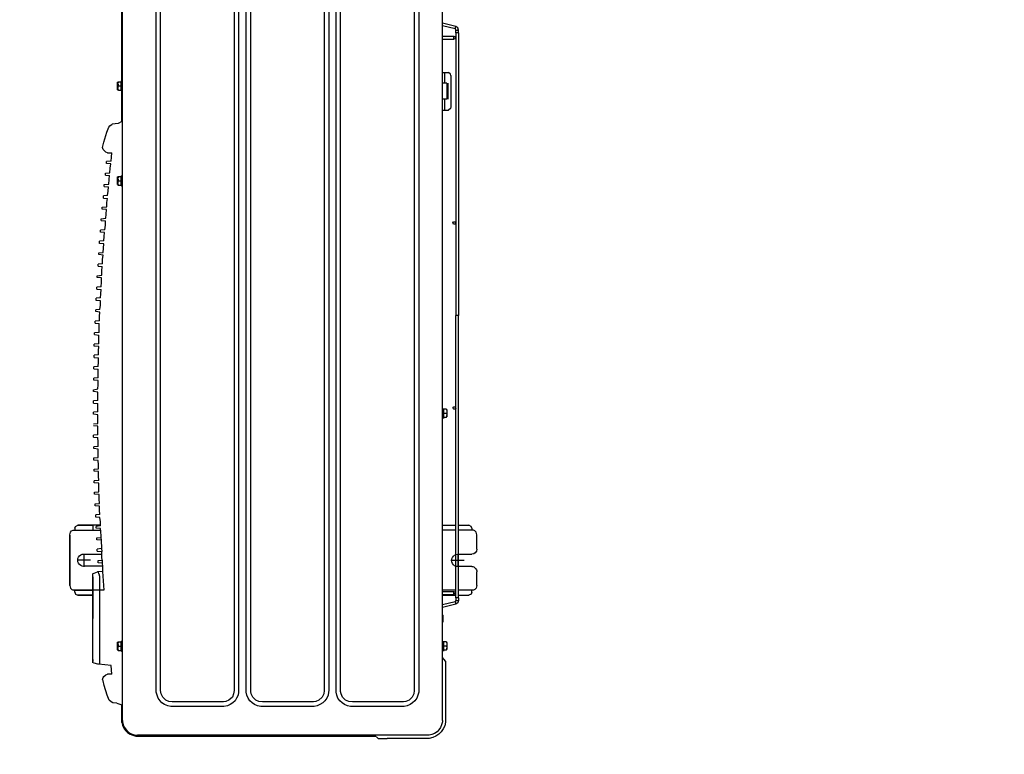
# Model space of a CAD drawing. Header units: millimetres. Extents: x 294088 to 335272, y 35511 to 100072.
# Tile 4 of 7: x 307582 to 308479, y 50125 to 50794. Entities that reach past the tile are written whole.
import ezdxf
from ezdxf import colors
from ezdxf.entities.mleader import LeaderData, LeaderLine
from ezdxf.math import Vec2, Vec3

# ---------------------------------------------------------------- set-up
doc = ezdxf.new("R2010")
doc.units = ezdxf.units.MM
doc.layers.add('__B_OPIS', color=10, linetype='Continuous', lineweight=25)
doc.layers.add('_B_OPIS', color=221, linetype='Continuous', lineweight=25)
doc.layers.add('P', color=7, linetype='Continuous')
doc.styles.add('STYL1', font='SIMPLEX.SHX', dxfattribs={"width": 0.8})

# ---------------------------------------------------------------- blocks, each defined once
blk = doc.blocks.new('_None')
blk = doc.blocks.new('jz.')
at = {"layer": 'P'}
for p, q in [((26283.15579963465, 26886.92100250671), (26283.07988066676, 26886.76700115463)), ((26283.2707609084, 26887.03596040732), (26283.15579963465, 26886.92100250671)), ((26283.53972407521, 26887.11187316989), (26283.2707609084, 26887.03596040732)), ((26283.53972407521, 26887.11187316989), (26284.9351724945, 26887.11185269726)), ((26287.18731415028, 26887.11181965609), (26288.62614354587, 26887.11179854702)), ((26288.62614354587, 26887.11179854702), (26288.89510448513, 26887.03587789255)), ((26288.89510448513, 26887.03587789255), (26289.01006238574, 26886.9209166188)), ((26289.01006238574, 26886.9209166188), (26289.08597683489, 26886.76691303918)), ((26282.58314659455, 26885.27470285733), (26282.58316174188, 26886.30717009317)), ((26282.69812470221, 26886.53708758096), (26282.58316174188, 26886.30717009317)), ((26282.88900214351, 26886.61517053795), (26282.69812470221, 26886.53708758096)), ((26282.88900214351, 26886.61517053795), (26283.07987843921, 26886.6151677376)), ((26283.07988066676, 26886.76700115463), (26283.07985877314, 26885.27469557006)), ((26285.44739499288, 26886.59961516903), (26285.44737442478, 26885.19765960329)), ((26286.0623092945, 26885.84728070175), (26286.06229023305, 26884.54802046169)), ((26286.67505605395, 26885.19764159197), (26286.67507662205, 26886.59959715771)), ((26289.08597683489, 26886.76691303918), (26289.08595494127, 26885.27460745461)), ((26289.27685090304, 26886.6150768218), (26289.08597460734, 26886.61507962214)), ((26289.27685090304, 26886.6150768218), (26289.46772605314, 26886.53698826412)), ((26289.46772605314, 26886.53698826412), (26289.58268226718, 26886.30706740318)), ((26289.58266711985, 26885.27460016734), (26289.58268226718, 26886.30706740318)), ((26281.70250882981, 26885.00575372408), (26281.35761043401, 26883.66745566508)), ((26281.93025784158, 26884.92983367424), (26281.62440343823, 26883.66745175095)), ((26281.82405230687, 26885.21566629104), (26281.70250882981, 26885.00575372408)), ((26281.93025784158, 26884.92983367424), (26281.70250882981, 26885.00575372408)), ((26282.04522248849, 26885.27471074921), (26281.82405230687, 26885.21566629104)), ((26281.93025784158, 26884.92983367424), (26282.04521854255, 26885.00574869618)), ((26282.04521854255, 26885.00574869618), (26282.04522248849, 26885.27471074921)), ((26282.31418059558, 26885.00574475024), (26282.04521854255, 26885.00574869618)), ((26282.31418454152, 26885.27470680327), (26282.04522248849, 26885.27471074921)), ((26282.31418454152, 26885.27470680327), (26282.31418059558, 26885.00574475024)), ((26282.31418059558, 26885.00574475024), (26282.81089277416, 26885.00573746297)), ((26282.31418454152, 26885.27470680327), (26310.54869296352, 26885.27429257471)), ((26282.58312301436, 26883.66743768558), (26282.58314264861, 26885.0057408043)), ((26282.81089277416, 26885.00573746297), (26310.54868901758, 26885.00533052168)), ((26283.0798548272, 26885.00573351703), (26283.07983519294, 26883.66743039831)), ((26286.71301442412, 26885.19872555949), (26285.41375418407, 26885.19874462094)), ((26289.08595099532, 26885.00564540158), (26289.08593136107, 26883.66734228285)), ((26289.58264353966, 26883.66733499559), (26289.58266317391, 26885.00563811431)), ((26310.54869296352, 26885.27429257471), (26310.54868901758, 26885.00533052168)), ((26338.7853664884, 26885.00491626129), (26310.54868901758, 26885.00533052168)), ((26338.7853664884, 26885.00491626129), (26310.54868901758, 26885.00533052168)), ((26338.82224031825, 26885.00491572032), (26310.54868901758, 26885.00533052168)), ((26338.78537043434, 26885.27387831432), (26310.54869296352, 26885.27429257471)), ((26338.78537043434, 26885.27387831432), (26310.54869296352, 26885.27429257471)), ((26338.82224426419, 26885.27387777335), (26310.54869296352, 26885.27429257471)), ((26338.82224426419, 26885.27387777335), (26338.82224031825, 26885.00491572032)), ((26338.82224031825, 26885.00491572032), (26339.09120237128, 26885.00491177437)), ((26338.82224426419, 26885.27387777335), (26339.09120631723, 26885.27387382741)), ((26339.09120237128, 26885.00491177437), (26339.09120631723, 26885.27387382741)), ((26339.20616084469, 26884.92899337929), (26339.09120237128, 26885.00491177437)), ((26339.09120631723, 26885.27387382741), (26339.31237476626, 26885.21482287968)), ((26339.20616084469, 26884.92899337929), (26339.43391208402, 26885.00490674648)), ((26339.20616084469, 26884.92899337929), (26339.5119782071, 26883.66660248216)), ((26339.31237476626, 26885.21482287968), (26339.43391208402, 26885.00490674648)), ((26339.43391208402, 26885.00490674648), (26339.77877121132, 26883.66659856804)), ((26269.53412871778, 26883.89754830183), (26269.22829057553, 26883.7435503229)), ((26269.87900859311, 26883.97345995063), (26269.53412871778, 26883.89754830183)), ((26270.06988488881, 26883.97345715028), (26269.87900859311, 26883.97345995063)), ((26275.08255669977, 26883.97338360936), (26270.06988488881, 26883.97345715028)), ((26275.99207830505, 26883.97337026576), (26275.08255669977, 26883.97338360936)), ((26275.99207830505, 26883.97337026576), (26276.3604670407, 26883.66752897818)), ((26277.07157614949, 26884.08831401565), (26277.07157223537, 26883.82152101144)), ((26277.07157614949, 26884.08831401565), (26277.30149589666, 26884.12735352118)), ((26277.83725095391, 26884.12734566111), (26277.14749343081, 26884.12735578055)), ((26277.49237161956, 26884.08830784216), (26277.30149589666, 26884.12735352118)), ((26277.49237161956, 26884.08830784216), (26277.49236770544, 26883.82151483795)), ((26277.68324848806, 26884.12734792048), (26277.49237161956, 26884.08830784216)), ((26277.91316708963, 26884.08830166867), (26277.68324848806, 26884.12734792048)), ((26277.91316708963, 26884.08830166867), (26277.91316317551, 26883.82150866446)), ((26282.65903972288, 26883.6674365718), (26282.65905663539, 26884.8202214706)), ((26282.96487560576, 26883.66743208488), (26282.96489251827, 26884.82021698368)), ((26300.33462468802, 26884.0879727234), (26300.3346207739, 26883.82117971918)), ((26300.33462468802, 26884.0879727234), (26300.56454443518, 26884.12701222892)), ((26301.10029949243, 26884.12700436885), (26300.41054196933, 26884.12701448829)), ((26300.75542015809, 26884.08796654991), (26300.56454443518, 26884.12701222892)), ((26300.75542015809, 26884.08796654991), (26300.75541624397, 26883.82117354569)), ((26300.94629702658, 26884.12700662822), (26300.75542015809, 26884.08796654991)), ((26301.17621562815, 26884.08796037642), (26300.94629702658, 26884.12700662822)), ((26301.17621562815, 26884.08796037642), (26301.17621171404, 26883.8211673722)), ((26331.09389975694, 26883.66672598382), (26331.09390313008, 26883.89664515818)), ((26331.09390313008, 26883.89664515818), (26331.09390873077, 26884.27839774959)), ((26331.09390313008, 26883.89664515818), (26332.16541324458, 26883.89662943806)), ((26331.09390313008, 26883.89664515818), (26332.16541324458, 26883.89662943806)), ((26331.24791399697, 26884.46927178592), (26331.09390873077, 26884.27839774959)), ((26331.40191703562, 26884.50831240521), (26331.24791399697, 26884.46927178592)), ((26334.53619257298, 26884.50826642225), (26331.40191703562, 26884.50831240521)), ((26332.16541324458, 26883.89662943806), (26332.16540987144, 26883.66671026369)), ((26332.16541661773, 26884.12654861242), (26332.16541324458, 26883.89662943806)), ((26333.77268178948, 26884.12652503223), (26332.16541661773, 26884.12654861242)), ((26333.77268290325, 26884.20244174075), (26332.1654177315, 26884.20246532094)), ((26333.77267841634, 26883.89660585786), (26333.77267504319, 26883.6666866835)), ((26333.77268178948, 26884.12652503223), (26333.77267841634, 26883.89660585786)), ((26333.77267841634, 26883.89660585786), (26334.34747635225, 26883.896597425)), ((26333.77267841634, 26883.89660585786), (26334.84418853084, 26883.89659013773)), ((26334.53619257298, 26884.50826642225), (26334.69019446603, 26884.46922128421)), ((26334.69019446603, 26884.46922128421), (26334.84419413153, 26884.27834272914)), ((26334.84418515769, 26883.66667096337), (26334.84418853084, 26883.89659013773)), ((26334.84418853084, 26883.89659013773), (26334.84419413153, 26884.27834272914)), ((26338.17150603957, 26883.66662214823), (26338.17152295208, 26884.81940704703)), ((26338.47734192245, 26883.66661766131), (26338.47735883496, 26884.81940256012)), ((26268.50164856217, 26883.01692963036), (26268.34981065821, 26882.71109597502)), ((26268.69252934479, 26883.32276271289), (26268.50164856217, 26883.01692963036)), ((26268.9224518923, 26883.55267851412), (26268.69252934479, 26883.32276271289)), ((26268.92244571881, 26883.13188304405), (26268.77060838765, 26882.86509226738)), ((26268.92244571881, 26883.13188304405), (26268.77060838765, 26882.86509226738)), ((26269.11332481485, 26883.3227565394), (26268.92244571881, 26883.13188304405)), ((26269.11332481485, 26883.3227565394), (26268.92244571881, 26883.13188304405)), ((26269.22829057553, 26883.7435503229), (26268.9224518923, 26883.55267851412)), ((26269.34324624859, 26883.47675563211), (26269.11332481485, 26883.3227565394)), ((26269.34324624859, 26883.47675563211), (26269.11332481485, 26883.3227565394)), ((26269.6122099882, 26883.59171127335), (26269.34324624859, 26883.47675563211)), ((26269.6122099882, 26883.59171127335), (26269.34324624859, 26883.47675563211)), ((26269.91804698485, 26883.66762349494), (26269.6122099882, 26883.59171127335)), ((26269.91804698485, 26883.66762349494), (26269.6122099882, 26883.59171127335)), ((26270.06988040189, 26883.6676212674), (26269.91804698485, 26883.66762349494)), ((26270.06988040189, 26883.6676212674), (26269.91804698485, 26883.66762349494)), ((26270.06988040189, 26883.6676212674), (26357.04622634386, 26883.66627188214)), ((26277.98907819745, 26883.70654796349), (26276.99565384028, 26883.70656253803)), ((26277.98907931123, 26883.78246467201), (26276.99565495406, 26883.78247924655)), ((26277.03252709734, 26883.66751911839), (26277.2624462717, 26883.66751574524)), ((26277.2624462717, 26883.66751574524), (26277.72228462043, 26883.66750899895)), ((26277.49236544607, 26883.6675123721), (26277.2624462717, 26883.66751574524)), ((26277.72228462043, 26883.66750899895), (26277.49236544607, 26883.6675123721)), ((26277.75915845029, 26883.66750845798), (26277.95003474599, 26883.66750565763)), ((26277.75915845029, 26883.66750845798), (26277.95003474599, 26883.66750565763)), ((26279.9043483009, 26883.70651986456), (26279.86530484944, 26883.66747755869)), ((26280.05618171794, 26883.70651763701), (26279.86530484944, 26883.66747755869)), ((26280.59193677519, 26883.70650977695), (26279.9043483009, 26883.70651986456)), ((26280.24705744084, 26883.667471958), (26280.05618171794, 26883.70651763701)), ((26280.47697718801, 26883.70651146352), (26280.28610031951, 26883.6674713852)), ((26280.63097908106, 26883.66746632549), (26280.47697718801, 26883.70651146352)), ((26280.59193677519, 26883.70650977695), (26280.63097908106, 26883.66746632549)), ((26301.25212673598, 26883.70620667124), (26300.25870237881, 26883.70622124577)), ((26301.25212784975, 26883.78212337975), (26300.25870349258, 26883.78213795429)), ((26300.29557563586, 26883.66717782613), (26300.52549481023, 26883.66717445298)), ((26300.52549481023, 26883.66717445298), (26300.98533315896, 26883.66716770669)), ((26300.7554139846, 26883.66717107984), (26300.52549481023, 26883.66717445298)), ((26300.98533315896, 26883.66716770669), (26300.7554139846, 26883.66717107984)), ((26301.02220698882, 26883.66716716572), (26301.21308328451, 26883.66716436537)), ((26301.02220698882, 26883.66716716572), (26301.21308328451, 26883.66716436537)), ((26268.27171704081, 26882.17534206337), (26268.27164349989, 26878.16267025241)), ((26268.27171930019, 26882.32934452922), (26268.27171704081, 26882.17534206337)), ((26268.34981065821, 26882.71109597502), (26268.27171930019, 26882.32934452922)), ((26268.57972197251, 26882.17533754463), (26268.57963834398, 26877.47507725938)), ((26268.57972423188, 26882.32934001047), (26268.57972197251, 26882.17533754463)), ((26268.57972423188, 26882.32934001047), (26268.57972197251, 26882.17533754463)), ((26268.65564485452, 26882.59613190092), (26268.57972423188, 26882.32934001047)), ((26268.65564485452, 26882.59613190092), (26268.57972423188, 26882.32934001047)), ((26268.77060838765, 26882.86509226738), (26268.65564485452, 26882.59613190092)), ((26268.77060838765, 26882.86509226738), (26268.65564485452, 26882.59613190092)), ((26272.02196931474, 26880.91730722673), (26271.83108967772, 26880.68955990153)), ((26272.28876515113, 26881.11034865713), (26272.02196931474, 26880.91730722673)), ((26272.5967717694, 26881.22530372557), (26272.28876515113, 26881.11034865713)), ((26272.90260876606, 26881.30121594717), (26272.5967717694, 26881.22530372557)), ((26273.05444218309, 26881.30121371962), (26272.90260876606, 26881.30121594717)), ((26354.02469195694, 26881.29995244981), (26273.05444218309, 26881.30121371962)), ((26271.52524593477, 26880.15380933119), (26271.44715569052, 26879.84797459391)), ((26271.64021000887, 26880.45964352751), (26271.52524593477, 26880.15380933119)), ((26271.83108967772, 26880.68955990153), (26271.64021000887, 26880.45964352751)), ((26271.94603914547, 26879.99980069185), (26271.90699289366, 26879.76988209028)), ((26272.09787762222, 26880.34467722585), (26271.94603914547, 26879.99980069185)), ((26272.40371799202, 26880.65050862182), (26272.09787762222, 26880.34467722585)), ((26272.71172515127, 26880.80233752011), (26272.40371799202, 26880.65050862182)), ((26273.0544354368, 26880.84137537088), (26272.71172515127, 26880.80233752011)), ((26354.13964479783, 26880.84011241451), (26273.0544354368, 26880.84137537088)), ((26271.44715285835, 26879.65492924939), (26271.44707989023, 26874.6813003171)), ((26271.44715569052, 26879.84797459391), (26271.44715285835, 26879.65492924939)), ((26271.90699289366, 26879.76988209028), (26271.90691823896, 26874.68129357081)), ((26268.27163014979, 26877.25270497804), (26268.27164349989, 26878.16267025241)), ((26268.27163014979, 26877.25270497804), (26268.57962968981, 26876.88519457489)), ((26268.4925199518, 26853.1795627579), (26268.492869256, 26876.98871863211)), ((26268.57963834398, 26877.47507725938), (26268.57963105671, 26876.9783650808)), ((26268.57963105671, 26876.9783650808), (26268.57928190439, 26853.17956148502)), ((26271.44707989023, 26874.6813003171), (26271.44707708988, 26874.4904240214)), ((26271.44707708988, 26874.4904240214), (26271.52515836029, 26874.18458699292)), ((26271.52515836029, 26874.18458699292), (26271.64011346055, 26873.87874942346)), ((26271.90691823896, 26874.68129357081), (26271.94595551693, 26874.29954040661)), ((26271.94595551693, 26874.29954040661), (26272.09778444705, 26873.99370229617)), ((26271.64011346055, 26873.87874942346), (26271.83098638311, 26873.64882744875)), ((26271.83098638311, 26873.64882744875), (26272.02185930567, 26873.41890547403)), ((26272.02185930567, 26873.41890547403), (26272.28864950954, 26873.22802526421)), ((26272.09778444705, 26873.99370229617), (26272.40361584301, 26873.68786192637)), ((26272.28864950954, 26873.22802526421), (26272.59665275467, 26873.11306115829)), ((26272.40361584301, 26873.68786192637), (26272.71161851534, 26873.53385494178)), ((26272.59665275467, 26873.11306115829), (26272.90248752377, 26873.03713996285)), ((26272.71161851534, 26873.53385494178), (26272.9393680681, 26873.49480872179)), ((26272.9393680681, 26873.49480872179), (26354.02457742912, 26873.49354576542)), ((26272.28863321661, 26872.11747227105), (26272.02183741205, 26871.92659988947)), ((26272.59663983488, 26872.23242733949), (26272.28863321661, 26872.11747227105)), ((26272.90247629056, 26872.27146573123), (26272.59663983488, 26872.23242733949)), ((26273.0543102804, 26872.31050638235), (26272.90247629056, 26872.27146573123)), ((26272.90248752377, 26873.03713996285), (26273.05432094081, 26873.0371377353)), ((26354.02456005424, 26872.30924511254), (26273.0543102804, 26872.31050638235)), ((26273.05432094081, 26873.0371377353), (26354.02457071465, 26873.0358764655)), ((26271.52511400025, 26871.16093294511), (26271.447023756, 26870.85509820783)), ((26271.64007753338, 26871.42989331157), (26271.52511400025, 26871.16093294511)), ((26271.8309577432, 26871.69668351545), (26271.64007753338, 26871.42989331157)), ((26272.02183741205, 26871.92659988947), (26271.8309577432, 26871.69668351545)), ((26272.09774514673, 26871.31492700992), (26271.94590724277, 26871.00909335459)), ((26272.40358608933, 26871.65980128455), (26272.09774514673, 26871.31492700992)), ((26272.71159324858, 26871.81163018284), (26272.40358608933, 26871.65980128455)), ((26273.05430353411, 26871.85066803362), (26272.71159324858, 26871.81163018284)), ((26354.13951289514, 26871.84940507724), (26273.05430353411, 26871.85066803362)), ((26271.44702095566, 26870.66422191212), (26271.44694798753, 26865.69059297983)), ((26271.447023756, 26870.85509820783), (26271.44702095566, 26870.66422191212)), ((26271.90686099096, 26870.77917475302), (26271.90678633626, 26865.69058623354)), ((26271.94590724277, 26871.00909335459), (26271.90686099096, 26870.77917475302)), ((26271.44694798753, 26865.69059297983), (26271.44694518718, 26865.49971668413)), ((26271.44694518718, 26865.49971668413), (26271.5250264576, 26865.19387965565)), ((26271.5250264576, 26865.19387965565), (26271.63998155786, 26864.88804208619)), ((26271.90678633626, 26865.69058623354), (26271.94582361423, 26865.30883306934)), ((26271.94582361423, 26865.30883306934), (26272.09765254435, 26865.00299495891)), ((26271.63998155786, 26864.88804208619), (26271.83085448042, 26864.65812011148)), ((26271.83085448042, 26864.65812011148), (26272.02172740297, 26864.42819813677)), ((26272.02172740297, 26864.42819813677), (26272.28851760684, 26864.23731792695)), ((26272.09765254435, 26865.00299495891), (26272.40348394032, 26864.69715458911)), ((26272.28851760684, 26864.23731792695), (26272.59652085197, 26864.12235382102)), ((26272.40348394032, 26864.69715458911), (26272.71148661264, 26864.54314760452)), ((26272.71148661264, 26864.54314760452), (26272.9392361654, 26864.50410138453)), ((26272.9392361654, 26864.50410138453), (26354.13940511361, 26864.50283674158)), ((26272.59650793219, 26863.24172000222), (26272.28850077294, 26863.08989110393)), ((26272.90234438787, 26863.28075839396), (26272.59650793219, 26863.24172000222)), ((26272.59652085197, 26864.12235382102), (26272.90235562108, 26864.04643262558)), ((26273.0541778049, 26863.28075616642), (26272.90234438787, 26863.28075839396)), ((26272.90235562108, 26864.04643262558), (26273.05418903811, 26864.04643039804)), ((26354.21313482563, 26863.27949212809), (26273.0541778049, 26863.28075616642)), ((26273.05418903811, 26864.04643039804), (26354.03504305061, 26864.04516897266)), ((26271.63994563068, 26862.4391859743), (26271.52498209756, 26862.17022560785)), ((26271.8308258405, 26862.70597617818), (26271.63994563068, 26862.4391859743)), ((26272.02170550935, 26862.9358925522), (26271.8308258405, 26862.70597617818)), ((26272.09761324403, 26862.32421967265), (26271.94577534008, 26862.01838601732)), ((26272.28850077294, 26863.08989110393), (26272.02170550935, 26862.9358925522)), ((26272.40345418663, 26862.66909394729), (26272.09761324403, 26862.32421967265)), ((26272.71146080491, 26862.78404901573), (26272.40345418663, 26862.66909394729)), ((26273.05417163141, 26862.85996069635), (26272.71146080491, 26862.78404901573)), ((26354.06129523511, 26862.85869888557), (26273.05417163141, 26862.85996069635)), ((26271.44688905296, 26861.67351457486), (26271.44681551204, 26856.6608427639)), ((26271.44689131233, 26861.82751704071), (26271.44688905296, 26861.67351457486)), ((26271.52498209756, 26862.17022560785), (26271.44689131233, 26861.82751704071)), ((26271.90672908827, 26861.78846741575), (26271.90665386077, 26856.66083601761)), ((26271.94577534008, 26862.01838601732), (26271.90672908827, 26861.78846741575)), ((26268.57928190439, 26853.17956148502), (26268.57936553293, 26858.87982177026)), ((26271.44681551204, 26856.6608427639), (26271.44681328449, 26856.50900934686)), ((26271.44681328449, 26856.50900934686), (26271.5248945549, 26856.20317231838)), ((26271.90665386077, 26856.66083601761), (26271.94569171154, 26856.31812573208)), ((26271.94569171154, 26856.31812573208), (26272.09752060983, 26856.01011857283)), ((26271.5248945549, 26856.20317231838), (26271.63984965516, 26855.89733474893)), ((26271.63984965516, 26855.89733474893), (26271.83072200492, 26855.62836989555)), ((26271.83072200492, 26855.62836989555), (26272.02159550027, 26855.4374907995)), ((26272.02159550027, 26855.4374907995), (26272.28838570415, 26855.24661058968)), ((26272.09752060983, 26856.01011857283), (26272.4033520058, 26855.70427820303)), ((26272.4033520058, 26855.70427820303), (26272.71135470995, 26855.55244026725)), ((26272.71135470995, 26855.55244026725), (26273.05406330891, 26855.47651853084)), ((26273.05406330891, 26855.47651853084), (26354.0611869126, 26855.47525672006)), ((26272.28838570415, 26855.24661058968), (26272.59638894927, 26855.13164648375)), ((26272.59638894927, 26855.13164648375), (26272.90222371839, 26855.05572528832)), ((26272.90222371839, 26855.05572528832), (26273.05405713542, 26855.05572306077)), ((26273.05405713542, 26855.05572306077), (26354.21301415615, 26855.05445902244)), ((26268.49251751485, 26853.01345635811), (26268.4925199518, 26853.1795627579)), ((26268.57324898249, 26852.72972710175), (26268.49251751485, 26853.01345635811)), ((26268.69230426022, 26852.45117137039), (26268.57324898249, 26852.72972710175)), ((26268.57927964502, 26853.02555901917), (26268.57928190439, 26853.17956148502)), ((26268.57927964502, 26853.02555901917), (26268.57928190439, 26853.17956148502)), ((26268.65519243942, 26852.75876490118), (26268.57927964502, 26853.02555901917)), ((26268.65519243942, 26852.75876490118), (26268.57927964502, 26853.02555901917)), ((26268.77014808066, 26852.48980116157), (26268.65519243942, 26852.75876490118)), ((26268.77014808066, 26852.48980116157), (26268.65519243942, 26852.75876490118)), ((26268.8523562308, 26852.1699275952), (26268.69230426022, 26852.45117137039)), ((26268.92197758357, 26852.22300592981), (26268.77014808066, 26852.48980116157)), ((26268.92197758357, 26852.22300592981), (26268.77014808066, 26852.48980116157)), ((26269.05750763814, 26851.96477016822), (26268.8523562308, 26852.1699275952)), ((26269.11285107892, 26852.03212683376), (26268.92197758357, 26852.22300592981)), ((26269.11285107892, 26852.03212683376), (26268.92197758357, 26852.22300592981)), ((26269.30121592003, 26851.80152642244), (26269.05750763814, 26851.96477016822)), ((26269.34276799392, 26851.87812099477), (26269.11285107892, 26852.03212683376)), ((26269.34276799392, 26851.87812099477), (26269.11285107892, 26852.03212683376)), ((26269.58404810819, 26851.68063356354), (26269.30121592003, 26851.80152642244)), ((26269.61172836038, 26851.76315746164), (26269.34276799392, 26851.87812099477)), ((26269.61172836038, 26851.76315746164), (26269.34276799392, 26851.87812099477)), ((26269.86326380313, 26851.6113203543), (26269.58404810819, 26851.68063356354)), ((26269.91756312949, 26851.6872362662), (26269.61172836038, 26851.76315746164)), ((26269.91756312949, 26851.6872362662), (26269.61172836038, 26851.76315746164)), ((26269.86326380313, 26851.6113203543), (26271.6250015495, 26851.61129450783)), ((26270.06939654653, 26851.68723403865), (26269.91756312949, 26851.6872362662)), ((26270.06939654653, 26851.68723403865), (26269.91756312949, 26851.6872362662)), ((26270.06939654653, 26851.68723403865), (26271.56170213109, 26851.68721214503)), ((26271.56170213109, 26851.68721214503), (26271.83066418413, 26851.68720819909)), ((26271.79161290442, 26851.11457988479), (26271.6250015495, 26851.61129450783)), ((26271.83066418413, 26851.68720819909), (26357.0457424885, 26851.68588465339)), ((26276.99191415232, 26851.57217289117), (26276.91599913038, 26851.68713359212)), ((26276.99191415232, 26851.57217289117), (26277.99184565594, 26851.57215822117)), ((26277.06999542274, 26851.26633586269), (26277.06999936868, 26851.53529791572)), ((26277.06999936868, 26851.53529791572), (26277.91375935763, 26851.53528553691)), ((26277.49187541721, 26851.26632967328), (26277.49187936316, 26851.53529172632)), ((26277.49187541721, 26851.26632967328), (26277.49187936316, 26851.53529172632)), ((26277.91375541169, 26851.26632348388), (26277.91375935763, 26851.53528553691)), ((26277.99184565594, 26851.57215822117), (26278.06776405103, 26851.68711669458)), ((26323.51584218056, 26851.57149033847), (26323.43992715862, 26851.68645103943)), ((26323.51584218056, 26851.57149033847), (26324.51577368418, 26851.57147566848)), ((26323.59392345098, 26851.26565330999), (26323.59392739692, 26851.53461536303)), ((26323.59392739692, 26851.53461536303), (26324.43768738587, 26851.53460298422)), ((26324.01580344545, 26851.26564712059), (26324.01580739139, 26851.53460917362)), ((26324.01580344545, 26851.26564712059), (26324.01580739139, 26851.53460917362)), ((26324.43768343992, 26851.26564093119), (26324.43768738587, 26851.53460298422)), ((26324.51577368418, 26851.57147566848), (26324.59169207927, 26851.68643414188)), ((26329.95703319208, 26851.61043871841), (26329.72908639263, 26851.2493212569)), ((26329.95703319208, 26851.61043871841), (26342.55358420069, 26851.61025391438)), ((26333.00543074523, 26851.57135111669), (26332.97964828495, 26851.61039437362)), ((26333.00543074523, 26851.57135111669), (26334.00536224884, 26851.57133644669)), ((26333.08351201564, 26851.26551408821), (26333.08351596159, 26851.53447614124)), ((26333.08351596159, 26851.53447614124), (26333.92727595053, 26851.53446376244)), ((26333.50539201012, 26851.26550789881), (26333.50539595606, 26851.53446995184)), ((26333.50539201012, 26851.26550789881), (26333.50539595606, 26851.53446995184)), ((26333.92727200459, 26851.2655017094), (26333.92727595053, 26851.53446376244)), ((26334.00536224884, 26851.57133644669), (26334.03114585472, 26851.61037894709)), ((26271.79161290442, 26851.11457988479), (26271.83065015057, 26850.73065767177)), ((26271.83065015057, 26850.73065767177), (26271.90656405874, 26850.5397802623)), ((26271.90656405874, 26850.5397802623), (26272.0974375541, 26850.34890116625)), ((26274.70030004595, 26850.61565598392), (26274.70029387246, 26850.19486051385)), ((26274.70030004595, 26850.61565598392), (26275.12109497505, 26850.57877598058)), ((26275.12109497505, 26850.57877598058), (26275.54188987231, 26850.53972692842)), ((26275.54188987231, 26850.53972692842), (26275.67514964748, 26849.29747342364)), ((26277.06999542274, 26851.26633586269), (26277.26087117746, 26851.22945923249)), ((26277.10903718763, 26851.19041858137), (26277.06999542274, 26851.26633586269)), ((26277.10903718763, 26851.19041858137), (26277.87471141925, 26851.19040734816)), ((26277.26087117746, 26851.22945923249), (26277.49187541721, 26851.26632967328)), ((26277.72287857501, 26851.22945245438), (26277.49187541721, 26851.26632967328)), ((26277.91375541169, 26851.26632348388), (26277.72287857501, 26851.22945245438)), ((26277.87471141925, 26851.19040734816), (26277.91375541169, 26851.26632348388)), ((26323.59392345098, 26851.26565330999), (26323.7847992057, 26851.2287766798)), ((26323.63296521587, 26851.18973602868), (26323.59392345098, 26851.26565330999)), ((26323.63296521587, 26851.18973602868), (26324.39863944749, 26851.18972479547)), ((26323.7847992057, 26851.2287766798), (26324.01580344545, 26851.26564712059)), ((26324.24680660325, 26851.22876990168), (26324.01580344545, 26851.26564712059)), ((26324.43768343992, 26851.26564093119), (26324.24680660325, 26851.22876990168)), ((26324.39863944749, 26851.18972479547), (26324.43768343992, 26851.26564093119)), ((26324.78145861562, 26849.96637564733), (26324.82050820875, 26850.42404437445)), ((26324.82050820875, 26850.42404437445), (26325.27817808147, 26850.46308053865)), ((26325.27817808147, 26850.46308053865), (26325.69897409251, 26850.49994819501)), ((26325.69897409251, 26850.49994819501), (26325.73801079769, 26850.07915215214)), ((26325.96793671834, 26850.53898712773), (26325.92888709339, 26850.07914935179)), ((26325.96793671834, 26850.53898712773), (26326.38873276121, 26850.5780238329)), ((26326.38873276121, 26850.5780238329), (26326.80952877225, 26850.61489148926)), ((26326.80952259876, 26850.1940960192), (26326.80952877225, 26850.61489148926)), ((26329.3733399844, 26850.30901799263), (26329.52517508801, 26850.42397535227)), ((26329.52517508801, 26850.42397535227), (26329.67066876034, 26850.64118436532)), ((26329.72908639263, 26851.2493212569), (26329.67066876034, 26850.64118436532)), ((26333.08351201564, 26851.26551408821), (26333.27438777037, 26851.22863745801)), ((26333.12255378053, 26851.18959680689), (26333.08351201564, 26851.26551408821)), ((26333.12255378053, 26851.18959680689), (26333.88822801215, 26851.18958557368)), ((26333.27438777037, 26851.22863745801), (26333.50539201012, 26851.26550789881)), ((26333.73639516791, 26851.2286306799), (26333.50539201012, 26851.26550789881)), ((26333.92727200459, 26851.2655017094), (26333.73639516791, 26851.2286306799)), ((26333.88822801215, 26851.18958557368), (26333.92727200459, 26851.2655017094)), ((26272.0974375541, 26850.34890116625), (26272.59631598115, 26850.15801755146)), ((26272.59631598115, 26850.15801755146), (26273.55286202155, 26849.85216763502)), ((26273.55286202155, 26849.85216763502), (26274.01052963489, 26849.73720133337)), ((26274.01052963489, 26849.73720133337), (26274.16453152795, 26849.69815619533)), ((26274.16453152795, 26849.69815619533), (26274.35540839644, 26849.73719627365)), ((26274.35540839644, 26849.73719627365), (26274.4703690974, 26849.8131112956)), ((26274.4703690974, 26849.8131112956), (26274.62220531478, 26850.00398536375)), ((26274.62220531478, 26850.00398536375), (26274.70029387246, 26850.19486051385)), ((26283.07932384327, 26849.81298499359), (26283.07927894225, 26846.75245711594)), ((26284.95338033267, 26849.6979979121), (26283.07932384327, 26849.81298499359)), ((26284.95338033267, 26849.6979979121), (26284.90285867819, 26849.19261027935)), ((26285.45009251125, 26849.69799062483), (26284.95338033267, 26849.6979979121)), ((26285.7949707, 26849.65894268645), (26285.45009251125, 26849.69799062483)), ((26285.47069847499, 26849.69799032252), (26285.47067098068, 26847.82393214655)), ((26285.7949707, 26849.65894268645), (26285.83400740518, 26849.23814664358)), ((26286.10080658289, 26849.65893819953), (26285.7949707, 26849.65894268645)), ((26286.06175753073, 26849.23814330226), (26286.10080658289, 26849.65893819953)), ((26286.10080658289, 26849.65893819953), (26286.36976809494, 26849.62206042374)), ((26286.36976809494, 26849.62206042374), (26286.67560397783, 26849.62205593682)), ((26286.67560397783, 26849.62205593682), (26286.94239698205, 26849.6220520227)), ((26286.69618356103, 26847.82391416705), (26286.69620994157, 26849.62205563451)), ((26286.98143311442, 26849.16221310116), (26286.94239698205, 26849.6220520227)), ((26287.24823229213, 26849.58300465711), (26286.94239698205, 26849.6220520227)), ((26287.24823229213, 26849.58300465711), (26287.17230941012, 26849.16221030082)), ((26288.08982269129, 26849.54611848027), (26287.24823229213, 26849.58300465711)), ((26288.08982269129, 26849.54611848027), (26288.12885936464, 26849.12315338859)), ((26288.35878417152, 26849.50707165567), (26288.08982269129, 26849.54611848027)), ((26288.31973566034, 26849.12315058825), (26288.35878417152, 26849.50707165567)), ((26289.08541495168, 26849.46801811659), (26288.35878417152, 26849.50707165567)), ((26289.08537511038, 26846.75236900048), (26289.08541495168, 26849.46801811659)), ((26289.08541495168, 26849.46801811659), (26289.23941741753, 26849.46801585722)), ((26289.23941741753, 26849.46801585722), (26289.27628507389, 26849.04721984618)), ((26289.50621042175, 26849.4680119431), (26289.46716136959, 26849.04721704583)), ((26289.50621042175, 26849.4680119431), (26289.92700589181, 26849.46800576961)), ((26289.58212713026, 26849.46801082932), (26289.58209403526, 26847.21220006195)), ((26289.92700589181, 26849.46800576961), (26290.34780082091, 26849.43112576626)), ((26290.34780082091, 26849.43112576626), (26290.38683752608, 26849.0103297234)), ((26290.65363670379, 26849.43112127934), (26290.61675670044, 26849.01032635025)), ((26290.65363670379, 26849.43112127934), (26291.07443160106, 26849.39207222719)), ((26310.43319227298, 26849.39178821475), (26310.89303119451, 26849.43082434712)), ((26310.89303119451, 26849.43082434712), (26310.93206789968, 26849.01002830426)), ((26311.16199324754, 26849.43082040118), (26311.12294419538, 26849.01002550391)), ((26311.16199324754, 26849.43082040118), (26311.58278925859, 26849.46768805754)), ((26311.58278925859, 26849.46768805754), (26312.00358472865, 26849.46768188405)), ((26312.00358472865, 26849.46768188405), (26312.04045238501, 26849.04688587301)), ((26312.30942061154, 26849.46767739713), (26312.27037155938, 26849.04688249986)), ((26312.30942061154, 26849.46767739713), (26312.7302166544, 26849.5067141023)), ((26312.7302166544, 26849.5067141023), (26313.15101269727, 26849.54575080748)), ((26313.18788032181, 26849.12278574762), (26313.15101269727, 26849.54575080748)), ((26313.41780570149, 26849.54574689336), (26313.38092566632, 26849.12278291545)), ((26313.41780570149, 26849.54574689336), (26313.8776445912, 26849.58261397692)), ((26313.8776445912, 26849.58261397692), (26314.29844006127, 26849.58260780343)), ((26314.29844006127, 26849.58260780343), (26314.33747676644, 26849.16181176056)), ((26314.52835306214, 26849.16180896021), (26314.56523363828, 26849.62164676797)), ((26314.56523363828, 26849.62164676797), (26314.98602910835, 26849.62164059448)), ((26314.98602910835, 26849.62164059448), (26315.44586799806, 26849.65850767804)), ((26315.48490470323, 26849.23771163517), (26315.44586799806, 26849.65850767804)), ((26315.71483062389, 26849.69754661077), (26315.67578099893, 26849.23770883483)), ((26315.71483062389, 26849.69754661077), (26316.13562609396, 26849.69754043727)), ((26316.13562609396, 26849.69754043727), (26316.59329596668, 26849.73657660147)), ((26316.59329596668, 26849.73657660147), (26316.63233267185, 26849.31578055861)), ((26316.82320896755, 26849.31577775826), (26316.86225801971, 26849.73657265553)), ((26316.86225801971, 26849.73657265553), (26317.28305403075, 26849.77344031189)), ((26317.28305403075, 26849.77344031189), (26317.70385007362, 26849.81247701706)), ((26317.70385007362, 26849.81247701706), (26317.74071772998, 26849.39168100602)), ((26318.0096859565, 26849.81247253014), (26317.97063690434, 26849.39167763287)), ((26318.0096859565, 26849.81247253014), (26318.43048199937, 26849.85150923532)), ((26318.43048199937, 26849.85150923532), (26318.85127801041, 26849.88837689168)), ((26318.85127801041, 26849.88837689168), (26318.89031471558, 26849.46758084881)), ((26318.89031471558, 26849.46758084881), (26319.08119101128, 26849.46757804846)), ((26319.11807158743, 26849.92741585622), (26319.08119101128, 26849.46757804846)), ((26319.11807158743, 26849.92741585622), (26319.57791050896, 26849.9664519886)), ((26319.57791050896, 26849.9664519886), (26319.99870597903, 26849.96644581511)), ((26320.0377426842, 26849.54564977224), (26319.99870597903, 26849.96644581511)), ((26320.0377426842, 26849.54564977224), (26320.2286189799, 26849.54564697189)), ((26320.2286189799, 26849.54564697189), (26320.26766857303, 26850.00331569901)), ((26320.26766857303, 26850.00331569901), (26320.6884646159, 26850.04235240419)), ((26320.6884646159, 26850.04235240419), (26321.14613445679, 26850.07921951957)), ((26321.14613445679, 26850.07921951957), (26321.18517116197, 26849.65842347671)), ((26321.18517116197, 26849.65842347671), (26321.37604745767, 26849.65842067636)), ((26321.37604745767, 26849.65842067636), (26321.41509708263, 26850.11825845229)), ((26321.41509708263, 26850.11825845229), (26321.83589255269, 26850.1182522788)), ((26321.83589255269, 26850.1182522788), (26322.25668913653, 26850.19416281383)), ((26322.29572584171, 26849.77336677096), (26322.25668913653, 26850.19416281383)), ((26322.29572584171, 26849.77336677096), (26322.52347596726, 26849.77336342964)), ((26322.56252501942, 26850.19415832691), (26322.52347596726, 26849.77336342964)), ((26322.56252501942, 26850.19415832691), (26322.98332106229, 26850.23319503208)), ((26322.98332106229, 26850.23319503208), (26323.40411710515, 26850.27223173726)), ((26323.44315381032, 26849.85143569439), (26323.40411710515, 26850.27223173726)), ((26323.44315381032, 26849.85143569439), (26323.63403010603, 26849.85143289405)), ((26323.63403010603, 26849.85143289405), (26323.67307969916, 26850.30910162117)), ((26323.67307969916, 26850.30910162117), (26324.13074957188, 26850.34813778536)), ((26324.13074957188, 26850.34813778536), (26324.55154561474, 26850.38717449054)), ((26324.59058231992, 26849.96637844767), (26324.55154561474, 26850.38717449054)), ((26324.59058231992, 26849.96637844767), (26324.78145861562, 26849.96637564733)), ((26325.73801079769, 26850.07915215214), (26325.92888709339, 26850.07914935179)), ((26326.80952259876, 26850.1940960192), (26326.88543650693, 26850.00321860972)), ((26327.13896594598, 26849.7496817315), (26326.88543650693, 26850.00321860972)), ((26327.13896594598, 26849.7496817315), (26327.34527036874, 26849.69737598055)), ((26327.34527036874, 26849.69737598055), (26327.88102711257, 26849.81232770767)), ((26327.88102711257, 26849.81232770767), (26328.87445595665, 26850.11814901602)), ((26328.87445595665, 26850.11814901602), (26329.3733399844, 26850.30901799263)), ((26275.67514964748, 26849.29747342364), (26275.6937036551, 26849.20142158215)), ((26275.6937036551, 26849.20142158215), (26275.77178435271, 26848.85654167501)), ((26284.49353749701, 26849.3921687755), (26275.73274933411, 26849.39229730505)), ((26275.77178435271, 26848.85654167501), (26275.86587550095, 26848.66566399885)), ((26284.70995094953, 26848.66553424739), (26275.86587550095, 26848.66566399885)), ((26276.15353468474, 26848.70253360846), (26275.96265838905, 26848.70253640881)), ((26276.15353468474, 26848.70253360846), (26277.64584026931, 26848.70251171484)), ((26277.64584026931, 26848.70251171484), (26280.24652979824, 26848.70247356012)), ((26284.41761066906, 26848.70241236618), (26280.24652979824, 26848.70247356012)), ((26282.58259483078, 26848.66556545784), (26282.58257350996, 26847.21230275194)), ((26282.58257405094, 26847.24917658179), (26282.58259537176, 26848.70243928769)), ((26283.0792811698, 26846.90429053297), (26283.07930700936, 26848.66555817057)), ((26284.41761066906, 26848.70241236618), (26284.60848696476, 26848.70240956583)), ((26284.72345555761, 26849.31624869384), (26284.49353749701, 26849.3921687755)), ((26284.70995094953, 26848.66553424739), (26284.90285867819, 26849.19261027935)), ((26284.72345555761, 26849.31624869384), (26284.90994444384, 26849.26896690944)), ((26285.83400740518, 26849.23814664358), (26286.06175753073, 26849.23814330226)), ((26286.08235229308, 26848.47463781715), (26286.08233319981, 26847.17320852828)), ((26286.98143311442, 26849.16221310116), (26287.17230941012, 26849.16221030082)), ((26288.12885936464, 26849.12315338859), (26288.31973566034, 26849.12315058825)), ((26289.58211589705, 26848.7023365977), (26289.08540371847, 26848.70234388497)), ((26289.27628507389, 26849.04721984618), (26289.46716136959, 26849.04721704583)), ((26289.58209457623, 26847.2490738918), (26289.58211589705, 26848.7023365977)), ((26290.38683752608, 26849.0103297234), (26290.61675670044, 26849.01032635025)), ((26291.07443160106, 26849.39207222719), (26291.49522707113, 26849.39206605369)), ((26291.49522707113, 26849.39206605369), (26291.5342632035, 26848.93222713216)), ((26291.5342632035, 26848.93222713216), (26291.7251394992, 26848.93222433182)), ((26291.7251394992, 26848.93222433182), (26291.76778320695, 26849.39175545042)), ((26291.76778320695, 26849.39175545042), (26292.22185785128, 26849.35301251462)), ((26292.22185785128, 26849.35301251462), (26292.64265332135, 26849.35300634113)), ((26292.64265332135, 26849.35300634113), (26292.68168948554, 26848.89533646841)), ((26292.68168948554, 26848.89533646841), (26292.87256578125, 26848.89533366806)), ((26292.87256578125, 26848.89533366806), (26292.9116148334, 26849.31612856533)), ((26292.9116148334, 26849.31612856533), (26293.37145318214, 26849.31612181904)), ((26293.37145318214, 26849.31612181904), (26293.7922486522, 26849.31611564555)), ((26293.7922486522, 26849.31611564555), (26293.82911573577, 26848.85627675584)), ((26293.82911573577, 26848.85627675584), (26294.01999203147, 26848.85627395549)), ((26294.05904165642, 26849.31611173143), (26294.01999203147, 26848.85627395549)), ((26294.05904165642, 26849.31611173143), (26294.47983655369, 26849.27706267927)), ((26294.47983655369, 26849.27706267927), (26294.93967490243, 26849.27705593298)), ((26294.93967490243, 26849.27705593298), (26294.97654255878, 26848.85625992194)), ((26294.97654255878, 26848.85625992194), (26295.1695879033, 26848.85625708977)), ((26295.1695879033, 26848.85625708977), (26295.20646790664, 26849.27705201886)), ((26295.20646790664, 26849.27705201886), (26295.62726337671, 26849.27704584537)), ((26295.62726337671, 26849.27704584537), (26296.04805827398, 26849.23799679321)), ((26296.04805827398, 26849.23799679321), (26296.08709497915, 26848.81720075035)), ((26296.08709497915, 26848.81720075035), (26296.31701415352, 26848.8171973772)), ((26296.31701415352, 26848.8171973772), (26296.35389415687, 26849.23799230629)), ((26296.35389415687, 26849.23799230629), (26296.77468962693, 26849.2379861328)), ((26296.77468962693, 26849.2379861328), (26297.195485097, 26849.23797995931)), ((26297.195485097, 26849.23797995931), (26297.23452180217, 26848.81718391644)), ((26297.23452180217, 26848.81718391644), (26297.42539809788, 26848.8171811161)), ((26297.46444715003, 26849.23797601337), (26297.42539809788, 26848.8171811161)), ((26297.46444715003, 26849.23797601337), (26297.92428549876, 26849.23796926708)), ((26297.92428549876, 26849.23796926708), (26298.34508042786, 26849.20108926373)), ((26298.38194808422, 26848.78029325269), (26298.34508042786, 26849.20108926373)), ((26298.38194808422, 26848.78029325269), (26298.57282437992, 26848.78029045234)), ((26298.61187343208, 26849.20108534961), (26298.57282437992, 26848.78029045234)), ((26298.61187343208, 26849.20108534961), (26299.03266890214, 26849.20107917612)), ((26299.03266890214, 26849.20107917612), (26299.49250725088, 26849.20107242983)), ((26299.49250725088, 26849.20107242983), (26299.52937490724, 26848.78027641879)), ((26299.72242025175, 26848.78027358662), (26299.75930025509, 26849.20106851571)), ((26299.75930025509, 26849.20106851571), (26300.60089119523, 26849.20105616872)), ((26300.60089119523, 26849.20105616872), (26300.67897077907, 26848.78025955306)), ((26300.67897077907, 26848.78025955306), (26300.86984707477, 26848.78025675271)), ((26300.90672707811, 26849.2010516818), (26300.86984707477, 26848.78025675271)), ((26300.90672707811, 26849.2010516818), (26301.74831801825, 26849.20103933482)), ((26301.78735472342, 26848.78024329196), (26301.74831801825, 26849.20103933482)), ((26301.78735472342, 26848.78024329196), (26302.01727389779, 26848.78023991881)), ((26302.05632294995, 26849.20103481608), (26302.01727389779, 26848.78023991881)), ((26302.05632294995, 26849.20103481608), (26302.47711842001, 26849.20102864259)), ((26302.47711842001, 26849.20102864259), (26302.89791389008, 26849.2010224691)), ((26302.89791389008, 26849.2010224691), (26302.93478154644, 26848.78022645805)), ((26302.93478154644, 26848.78022645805), (26303.12565784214, 26848.78022365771)), ((26303.12565784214, 26848.78022365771), (26303.20433956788, 26849.20419606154)), ((26303.20433956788, 26849.20419606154), (26303.62454578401, 26849.23788563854)), ((26303.62454578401, 26849.23788563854), (26304.04534125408, 26849.23787946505)), ((26304.04534125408, 26849.23787946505), (26304.08220891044, 26848.817083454)), ((26304.08220891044, 26848.817083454), (26304.27525425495, 26848.81708062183)), ((26304.3121342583, 26849.23787555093), (26304.27525425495, 26848.81708062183)), ((26304.3121342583, 26849.23787555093), (26304.73292972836, 26849.23786937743)), ((26304.73292972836, 26849.23786937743), (26305.1927680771, 26849.23786263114)), ((26305.23180478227, 26848.81706658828), (26305.1927680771, 26849.23786263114)), ((26305.23180478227, 26848.81706658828), (26305.42268107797, 26848.81706378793)), ((26305.45956108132, 26849.23785871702), (26305.42268107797, 26848.81706378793)), ((26305.45956108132, 26849.23785871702), (26305.88035712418, 26849.2768954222)), ((26305.88035712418, 26849.2768954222), (26306.30115259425, 26849.27688924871)), ((26306.34018929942, 26848.85609320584), (26306.30115259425, 26849.27688924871)), ((26306.34018929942, 26848.85609320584), (26306.57010847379, 26848.85608983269)), ((26306.60915752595, 26849.27688472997), (26306.57010847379, 26848.85608983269)), ((26306.60915752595, 26849.27688472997), (26307.02995299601, 26849.27687855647)), ((26307.02995299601, 26849.27687855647), (26307.45074903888, 26849.31591526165)), ((26307.45074903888, 26849.31591526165), (26307.48761612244, 26848.85607637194)), ((26307.48761612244, 26848.85607637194), (26307.67849241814, 26848.85607357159)), ((26307.7175420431, 26849.31591134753), (26307.67849241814, 26848.85607357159)), ((26307.7175420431, 26849.31591134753), (26308.17738039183, 26849.31590460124)), ((26308.17738039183, 26849.31590460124), (26308.5981758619, 26849.31589842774)), ((26308.63504351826, 26848.8951024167), (26308.5981758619, 26849.31589842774)), ((26308.63504351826, 26848.8951024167), (26308.82808886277, 26848.89509958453)), ((26308.8649694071, 26849.35276834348), (26308.82808886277, 26848.89509958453)), ((26308.8649694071, 26849.35276834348), (26309.32480775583, 26849.35276159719)), ((26309.32480775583, 26849.35276159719), (26309.7456032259, 26849.35275542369)), ((26309.78463993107, 26848.93195938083), (26309.7456032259, 26849.35275542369)), ((26309.78463993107, 26848.93195938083), (26309.97551622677, 26848.93195658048)), ((26310.01239680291, 26849.39179438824), (26309.97551622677, 26848.93195658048)), ((26310.01239680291, 26849.39179438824), (26310.43319227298, 26849.39178821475)), ((26310.93206789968, 26849.01002830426), (26311.12294419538, 26849.01002550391)), ((26312.04045238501, 26849.04688587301), (26312.27037155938, 26849.04688249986)), ((26313.18788032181, 26849.12278574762), (26313.38092566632, 26849.12278291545)), ((26314.33747676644, 26849.16181176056), (26314.52835306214, 26849.16180896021)), ((26315.48490470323, 26849.23771163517), (26315.67578099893, 26849.23770883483)), ((26316.63233267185, 26849.31578055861), (26316.82320896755, 26849.31577775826)), ((26317.74071772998, 26849.39168100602), (26317.97063690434, 26849.39167763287)), ((26286.73305739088, 26847.82391362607), (26285.43379715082, 26847.82393268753)), ((26282.697529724, 26846.982381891), (26282.58257350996, 26847.21230275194)), ((26282.8884048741, 26846.90429333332), (26282.697529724, 26846.982381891)), ((26282.8884048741, 26846.90429333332), (26283.0792811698, 26846.90429053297)), ((26283.1551933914, 26846.59845353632), (26283.07927894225, 26846.75245711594)), ((26283.27015129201, 26846.48349226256), (26283.1551933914, 26846.59845353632)), ((26283.53911223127, 26846.4075716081), (26283.27015129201, 26846.48349226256)), ((26288.62553170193, 26846.40749698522), (26288.89449486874, 26846.4834097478)), ((26288.89449486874, 26846.4834097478), (26289.00945614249, 26846.59836764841)), ((26289.00945614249, 26846.59836764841), (26289.08537511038, 26846.75236900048)), ((26289.27625363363, 26846.90419961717), (26289.08537733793, 26846.90420241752)), ((26289.27625363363, 26846.90419961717), (26289.46713107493, 26846.98228257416)), ((26289.46713107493, 26846.98228257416), (26289.58209403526, 26847.21220006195)), ((26283.53911223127, 26846.4075716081), (26288.62553170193, 26846.40749698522)), ((26288.58865787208, 26846.4074975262), (26283.57598606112, 26846.40757106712))]:
    blk.add_line(p, q, dxfattribs=at)
for points in [[(26301.28888929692, 26884.72617315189), (26301.40935207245, 26884.79572001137), (26301.40935411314, 26884.93481726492), (26301.28889337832, 26885.00436765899), (26301.1684306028, 26884.93482079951), (26301.1684285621, 26884.79572354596)], [(26319.80430799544, 26884.72591860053), (26319.92477077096, 26884.79546546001), (26319.92477281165, 26884.93456271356), (26319.80431207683, 26885.00411310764), (26319.68384930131, 26884.93456624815), (26319.68384726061, 26884.7954689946)]]:
    blk.add_lwpolyline(points, close=True, dxfattribs=at)
for centre, radius, start, end in [((26284.93516497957, 26886.59962268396), 0.5122300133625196, 359.9991594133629, 89.99915941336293), ((26287.18730663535, 26886.59958964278), 0.5122300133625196, 89.99915941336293, 179.9991594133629), ((26282.81197457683, 26884.82021922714), 0.1529179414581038, 359.9991594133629, 179.9991594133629), ((26286.06121523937, 26885.19765059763), 0.6138408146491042, 179.9991594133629, 359.9991594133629), ((26338.32444089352, 26884.81940480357), 0.1529179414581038, 359.9991594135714, 179.9991594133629), ((26282.81197011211, 26884.51589643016), 0.2750479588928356, 56.22172577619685, 123.7765930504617), ((26338.3244364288, 26884.51508200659), 0.2750479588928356, 56.22172577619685, 123.7765930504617), ((26286.08234274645, 26847.82392317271), 0.6138408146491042, 179.9991594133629, 359.9991594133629)]:
    blk.add_arc(centre, radius, start, end, dxfattribs=at)

msp = doc.modelspace()

# ---------------------------------------------------------------- block references
at = {"xscale": -9.110945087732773, "yscale": 9.110945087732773, "zscale": 9.110945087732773, "rotation": 270}
msp.add_blockref('jz.', (63031.81819638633, -189189.2439243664), dxfattribs=at)

# ---------------------------------------------------------------- leaders
at = {"layer": '__B_OPIS'}
ml = msp.add_multileader_mtext('Standard', dxfattribs=at)
ml.set_content('{\\f@Arial Unicode MS|b0|i0|c238|p0;\\W1;WEWNĘTRZNA JEDNOSTKA \\PPOMPY CIEPŁA}', color=256, style='STYL1')
ml.set_leader_properties(color=256)
ml.set_arrow_properties(name='NONE')
ml.build(insert=Vec2(0, 0))
ml.multileader.update_dxf_attribs({"has_text_frame": 1, "text_left_attachment_type": 6, "text_right_attachment_type": 6, "text_top_attachment_type": 0, "text_bottom_attachment_type": 0, "dogleg_length": 0.1, "arrow_head_size": 100})
ctx = ml.context
ctx.base_point, ctx.char_height, ctx.arrow_head_size, ctx.landing_gap_size, ctx.plane_origin = Vec3(305483.7515079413, 54504.4200230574, -7472.111019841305), 200, 100, 100, Vec3(347346.1044371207, 114513.6276410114, -7472.111019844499)
ctx.left_attachment, ctx.right_attachment, ctx.text_align_type, ctx.attachment_type = 6, 6, 2, 2
notes = []
notes.append((ctx, [(1, (1, 1, 0), (309468.1625584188, 54504.4200230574, -7472.111019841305), (-1, 0), 0.1, [(1, [(316966.4001173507, 50638.32869515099, -7472.111019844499), (316966.4001173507, 50638.32869515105, -7472.111019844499)], 256, [])])]))
ctx.mtext.insert, ctx.mtext.alignment, ctx.mtext.line_spacing_factor, ctx.mtext.flow_direction = Vec3(309368.0625584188, 54744.4200230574, -7472.111019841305), 3, 0.9, 5
ml = msp.add_multileader_mtext('Standard', dxfattribs=at)
ml.set_content('{\\f@Arial Unicode MS|b0|i0|c238|p0;\\W1;BOJLER ELEKTRYCZNY 300l\\PPołączony w układ z pompą ciepła \\Pwyposażony w zawór \\Pbezpieczeństwa i układ \\Ppompowy do c.w.u}', color=256, style='STYL1')
ml.set_leader_properties(color=256)
ml.set_arrow_properties(name='NONE')
ml.build(insert=Vec2(0, 0))
ml.multileader.update_dxf_attribs({"has_text_frame": 1, "text_left_attachment_type": 6, "text_right_attachment_type": 6, "text_top_attachment_type": 0, "text_bottom_attachment_type": 0, "dogleg_length": 0.1, "arrow_head_size": 100})
ctx = ml.context
ctx.base_point, ctx.char_height, ctx.arrow_head_size, ctx.landing_gap_size, ctx.plane_origin = Vec3(304978.021193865, 53564.88196111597, -7472.111019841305), 200, 100, 100, Vec3(347294.2622540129, 113574.08957907, -7472.111019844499)
ctx.left_attachment, ctx.right_attachment, ctx.text_align_type, ctx.attachment_type = 6, 6, 2, 2
notes.append((ctx, [(1, (1, 1, 0), (309416.3203753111, 53564.88196111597, -7472.111019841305), (-1, 0), 0.1, [(1, [(316914.5579342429, 49698.79063320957, -7472.111019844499), (316914.5579342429, 49698.79063320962, -7472.111019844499)], 256, [])])]))
ctx.mtext.insert, ctx.mtext.alignment, ctx.mtext.line_spacing_factor, ctx.mtext.flow_direction = Vec3(309316.2203753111, 53823.54498976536, -7472.111019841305), 3, 0.9, 5
ml = msp.add_multileader_mtext('Standard', dxfattribs=at)
ml.set_content('{\\f@Arial Unicode MS|b0|i0|c238|p0;\\W1;ZEWNĘTRZNE JEDNOSTKI \\PPOMPY CIEPŁA}', color=256, style='STYL1')
ml.set_leader_properties(color=256)
ml.set_arrow_properties(name='NONE')
ml.build(insert=Vec2(0, 0))
ml.multileader.update_dxf_attribs({"has_text_frame": 1, "text_left_attachment_type": 6, "text_right_attachment_type": 6, "text_top_attachment_type": 0, "text_bottom_attachment_type": 0, "dogleg_length": 0.1, "arrow_head_size": 100})
ctx = ml.context
ctx.base_point, ctx.char_height, ctx.arrow_head_size, ctx.landing_gap_size, ctx.plane_origin = Vec3(300757.3308804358, 49898.966317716, -7472.111019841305), 200, 100, 100, Vec3(338250.2831200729, 113530.0322993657, -7472.111019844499)
ctx.left_attachment, ctx.right_attachment, ctx.text_align_type, ctx.attachment_type = 6, 6, 2, 2
notes.append((ctx, [(1, (1, 1, 0), (304512.6832678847, 49898.966317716, -7472.111019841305), (-1, 0), 0.1, [(1, [(307870.5788003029, 49654.73335350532, -7472.111019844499), (307870.5788003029, 49654.73335350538, -7472.111019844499)], 256, [])])]))
ctx.mtext.insert, ctx.mtext.alignment, ctx.mtext.line_spacing_factor, ctx.mtext.flow_direction = Vec3(304412.5832678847, 50138.966317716, -7472.111019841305), 3, 0.9, 5
at = {"layer": '_B_OPIS'}
ml = msp.add_multileader_mtext('Standard', dxfattribs=at)
ml.set_content('{\\Fsimplex.shx|c1;}wz:32x3,0\\Pcw:20x2,0', color=256, style='STYL1')
ml.set_leader_properties(color=256)
ml.build(insert=Vec2(0, 0))
ml.multileader.update_dxf_attribs({"has_text_frame": 1, "text_left_attachment_type": 2, "text_right_attachment_type": 2, "text_top_attachment_type": 0, "text_bottom_attachment_type": 0, "dogleg_length": 0.1, "arrow_head_size": 7.5})
ctx = ml.context
ctx.base_point, ctx.char_height, ctx.arrow_head_size, ctx.landing_gap_size, ctx.plane_origin, ctx.plane_x_axis, ctx.plane_y_axis = Vec3(308981.6477067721, 50391.11819248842), 112.5, 7.5, 30, Vec3(309852.9194820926, 46563.61961169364), Vec3(1, -1.959434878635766e-15), Vec3(1.959434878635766e-15, 1)
ctx.left_attachment, ctx.right_attachment, ctx.text_align_type = 2, 2, 2
notes.append((ctx, [(0, (1, 1, 0), (308918.9057855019, 50391.11819248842), (1, -1.959434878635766e-15), 62.74192127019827, [(0, [(308678.6131481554, 50391.11819248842)], 256, [])])]))
ctx.mtext.insert, ctx.mtext.text_direction, ctx.mtext.rotation, ctx.mtext.width, ctx.mtext.alignment, ctx.mtext.flow_direction = Vec3(309680.2191353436, 50551.8324782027), Vec3(1, -1.959434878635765e-15), -1.959434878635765e-15, 2082.622490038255, 3, 5
for ctx, leaders in notes:
    for number, flags, end, landing, length, lines in leaders:
        leader = LeaderData()
        leader.index, (leader.has_last_leader_line, leader.has_dogleg_vector, leader.attachment_direction) = number, flags
        leader.last_leader_point, leader.dogleg_vector, leader.dogleg_length = Vec3(end), Vec3(landing), length
        for number, points, colour, breaks in lines:
            line = LeaderLine()
            line.index, line.vertices, line.color, line.breaks = number, Vec3.list(points), colors.encode_raw_color(colour), breaks
            leader.lines.append(line)
        ctx.leaders.append(leader)

doc.saveas('drawing.dxf')
